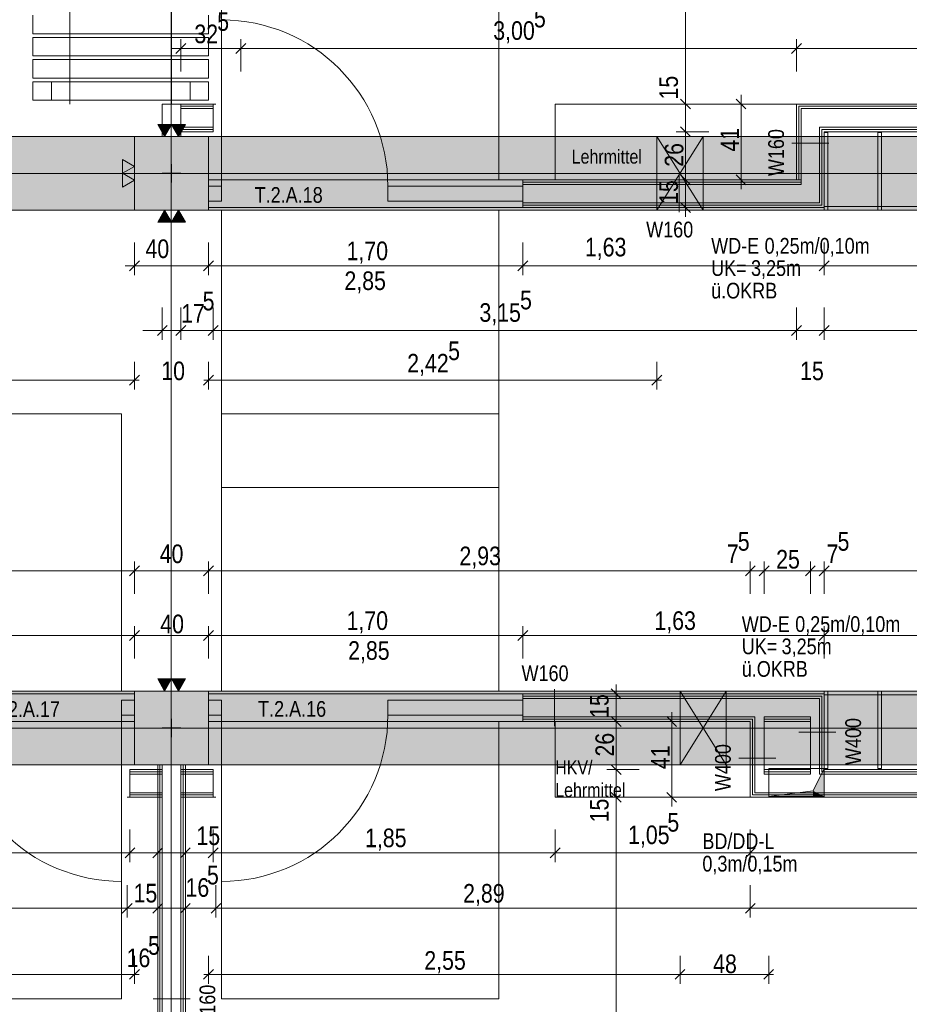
# Model space of a CAD drawing. Extents: x -620 to 300, y 62 to 1112.
# Tile 29 of 95: x -307 to -211, y 520 to 626. Entities that reach past the tile are written whole.
import ezdxf
from ezdxf.lldxf.tags import DXFTag

# ---------------------------------------------------------------- set-up
doc = ezdxf.new("R2010")
doc.units = 0
doc.layers.get('0').update_dxf_attribs({"lineweight": 13})
for name, color, linetype, lineweight, true_color in [('00 -Bauelemente -Dämmung innen', 7, 'Continuous', 9, 0xff7fe6), ('00 -Bauelemente -Gipskarton', 7, 'Continuous', 9, 0xff7fe6), ('30 -33 Aussenwände- 3 Aussenstützen', 7, 'Continuous', 50, 0x0000dd), ('30 -34 Innenwände- 11 Durchbruch', 4, 'Continuous', 9, 0x00ffff), ('30 -34 Innenwände- 2 nichttragend', 7, 'Continuous', 18, 0xff7fe6), ('30 -34 Innenwände- 4 Türen_Fenster', 7, 'Continuous', 15, 0x9955ff), ('30 -35 Decken- 1 Konstruktion-Träger- Stahlbeton', 7, 'grob-A06G9S5M8I', 13, 0x33aa00), ('30 -35 Decken- 11 Durchbruch', 5, 'Continuous', 15, 0x0000ff), ('30 -38 konstruktive Einbauten-Mobile Trennwand', 7, 'Continuous', 9, 0x944cff), ('60- 61 allgemeine Ausstattung- 1 Möbel', 7, 'Continuous', 9, 0x00cccc), ('70 -72 Beschriftung- 1 Beschriftung allgemein', 7, 'Continuous', 9, 0xff6633), ('70 -72 Beschriftung- 2 Beschriftung Bauteile', 7, 'Continuous', 9, 0x9999ff), ('70 -72 Beschriftung- 8 barrierefrei', 7, 'grob-A06G9S5M8I', 9, 0x888888), ('70 -76 Bemaßung- 2 Allgemein', 9, 'Continuous', 5, 0x808080), ('iwb_Schraffur_Unterzug', 7, 'Continuous', 5, 0xffffcc)]:
    doc.layers.add(name, color=color, linetype=linetype, lineweight=lineweight, true_color=true_color)
for name, color, linetype, lineweight in [('70 -71 Achsen- 1 Gebäudeachsen', 7, 'STRICHPUNKT2-A06G9S5N8I', 18), ('70 -75 Raumstempel- 3 Wandstempel', 7, 'Continuous', 50), ('Keine', 7, 'Continuous', 9)]:
    doc.layers.add(name, color=color, linetype=linetype, lineweight=lineweight)
doc.styles.get("Standard").update_dxf_attribs({"font": 'ARIALN.TTF'})
tags = doc.linetypes.add('fein_strichliert-A06G9S5O8I', pattern=[4, 1, -2, 1]).pattern_tags.tags
tags[8:9] = [DXFTag(74, 4), DXFTag(75, 0), DXFTag(340, '0'), DXFTag(46, 0.0), DXFTag(50, 0.0), DXFTag(44, 0.0), DXFTag(45, 0.0)]
tags[6:7] = [DXFTag(74, 4), DXFTag(75, 0), DXFTag(340, '0'), DXFTag(46, 0.0), DXFTag(50, 0.0), DXFTag(44, 0.0), DXFTag(45, 0.0)]
tags[4:5] = [DXFTag(74, 4), DXFTag(75, 0), DXFTag(340, '0'), DXFTag(46, 0.0), DXFTag(50, 0.0), DXFTag(44, 0.0), DXFTag(45, 0.0)]
tags = doc.linetypes.add('grob-A06G9S5M8I', pattern=[14, 3, -8, 3]).pattern_tags.tags
tags[8:9] = [DXFTag(74, 4), DXFTag(75, 0), DXFTag(340, '0'), DXFTag(46, 0.0), DXFTag(50, 0.0), DXFTag(44, 0.0), DXFTag(45, 0.0)]
tags[6:7] = [DXFTag(74, 4), DXFTag(75, 0), DXFTag(340, '0'), DXFTag(46, 0.0), DXFTag(50, 0.0), DXFTag(44, 0.0), DXFTag(45, 0.0)]
tags[4:5] = [DXFTag(74, 4), DXFTag(75, 0), DXFTag(340, '0'), DXFTag(46, 0.0), DXFTag(50, 0.0), DXFTag(44, 0.0), DXFTag(45, 0.0)]
tags = doc.linetypes.add('STRICHPUNKT2-A06G9S5N8I', pattern=[12.7, 6.35, -3.175, 0, -3.175]).pattern_tags.tags
tags[10:11] = [DXFTag(74, 4), DXFTag(75, 0), DXFTag(340, '0'), DXFTag(46, 0.0), DXFTag(50, 0.0), DXFTag(44, 0.0), DXFTag(45, 0.0)]
tags[8:9] = [DXFTag(74, 4), DXFTag(75, 0), DXFTag(340, '0'), DXFTag(46, 0.0), DXFTag(50, 0.0), DXFTag(44, 0.0), DXFTag(45, 0.0)]
tags[6:7] = [DXFTag(74, 4), DXFTag(75, 0), DXFTag(340, '0'), DXFTag(46, 0.0), DXFTag(50, 0.0), DXFTag(44, 0.0), DXFTag(45, 0.0)]
tags[4:5] = [DXFTag(74, 4), DXFTag(75, 0), DXFTag(340, '0'), DXFTag(46, 0.0), DXFTag(50, 0.0), DXFTag(44, 0.0), DXFTag(45, 0.0)]

# ---------------------------------------------------------------- blocks, each defined once
blk = doc.blocks.new('Referenz-A06G9S5P8I')
at = {"layer": '00 -Bauelemente -Dämmung innen', "color": 0, "linetype": 'Continuous', "lineweight": -2, "ltscale": 0.13}
for p, q in [((-289.55, 616.47), (-286.05, 616.47)), ((-222.45, 616.47), (-124.35, 616.47)), ((-222.45, 608.77), (-222.45, 616.47)), ((-289.55, 614.47), (-286.05, 614.47)), ((-220.45, 606.27), (-220.45, 614.47)), ((-220.45, 614.47), (-124.35, 614.47)), ((-252.55, 608.27), (-222.45, 608.27)), ((-222.45, 608.27), (-222.45, 608.77)), ((-252.55, 606.27), (-220.45, 606.27)), ((-220.45, 552.67), (-252.55, 552.67)), ((-220.45, 544.47), (-220.45, 552.67)), ((-227.45, 550.67), (-252.55, 550.67)), ((-227.45, 550.67), (-227.45, 542.47)), ((-226.45, 550.67), (-226.45, 550.17)), ((-221.45, 550.67), (-226.45, 550.67)), ((-221.45, 550.17), (-221.45, 550.67)), ((-226.45, 550.17), (-226.45, 544.97)), ((-221.45, 544.97), (-221.45, 550.17)), ((-291.55, 545.47), (-291.55, 388.47)), ((-289.55, 545.47), (-289.55, 388.47)), ((-291.55, 544.47), (-295.05, 544.47)), ((-286.05, 544.47), (-289.55, 544.47)), ((-226.45, 544.97), (-226.45, 544.47)), ((-221.45, 544.47), (-226.45, 544.47)), ((-221.45, 544.47), (-221.45, 544.97)), ((-126.55, 544.47), (-220.45, 544.47)), ((-291.55, 542.47), (-295.05, 542.47)), ((-286.05, 542.47), (-289.55, 542.47)), ((-126.55, 542.47), (-227.45, 542.47))]:
    blk.add_line(p, q, dxfattribs=at)
at = {"layer": '00 -Bauelemente -Gipskarton', "color": 0, "linetype": 'Continuous', "lineweight": -2, "ltscale": 0.13}
for p, q in [((-289.55, 616.97), (-286.05, 616.97)), ((-289.55, 616.72), (-286.05, 616.72)), ((-222.95, 608.77), (-222.95, 616.97)), ((-222.95, 616.97), (-124.85, 616.97)), ((-222.7, 608.77), (-222.7, 616.72)), ((-222.7, 616.72), (-124.6, 616.72)), ((-289.55, 616.47), (-286.05, 616.47)), ((-222.45, 608.77), (-222.45, 616.47)), ((-222.45, 616.47), (-124.35, 616.47)), ((-289.55, 614.47), (-286.05, 614.47)), ((-289.55, 614.22), (-286.05, 614.22)), ((-289.55, 613.97), (-286.05, 613.97)), ((-220.45, 606.27), (-220.45, 614.47)), ((-220.45, 614.47), (-124.35, 614.47)), ((-220.2, 614.22), (-124.6, 614.22)), ((-220.2, 606.02), (-220.2, 614.22)), ((-219.95, 613.97), (-124.85, 613.97)), ((-219.95, 605.77), (-219.95, 613.97)), ((-252.55, 608.77), (-222.95, 608.77)), ((-252.55, 608.52), (-222.45, 608.52)), ((-252.55, 608.27), (-222.45, 608.27)), ((-222.95, 608.77), (-222.45, 608.77)), ((-222.45, 608.77), (-222.45, 608.52)), ((-222.45, 608.52), (-222.45, 608.27)), ((-252.55, 606.27), (-220.45, 606.27)), ((-252.55, 606.02), (-220.2, 606.02)), ((-252.55, 605.77), (-219.95, 605.77)), ((-219.95, 553.17), (-252.55, 553.17)), ((-220.2, 552.92), (-252.55, 552.92)), ((-220.2, 544.72), (-220.2, 552.92)), ((-219.95, 544.97), (-219.95, 553.17)), ((-220.45, 552.67), (-252.55, 552.67)), ((-220.45, 544.47), (-220.45, 552.67)), ((-227.45, 550.67), (-252.55, 550.67)), ((-227.45, 550.67), (-227.45, 542.47)), ((-221.45, 550.67), (-226.45, 550.67)), ((-221.45, 550.42), (-221.45, 550.67)), ((-227.7, 550.42), (-252.55, 550.42)), ((-227.95, 550.17), (-252.55, 550.17)), ((-227.95, 550.17), (-227.95, 541.97)), ((-227.7, 550.42), (-227.7, 542.22)), ((-221.45, 550.42), (-226.45, 550.42)), ((-221.45, 550.17), (-226.45, 550.17)), ((-221.45, 550.17), (-221.45, 550.42)), ((-292.05, 545.47), (-292.05, 388.47)), ((-291.8, 545.47), (-291.8, 388.47)), ((-291.55, 545.47), (-291.55, 388.47)), ((-289.55, 545.47), (-289.55, 388.47)), ((-289.3, 545.47), (-289.3, 388.47)), ((-289.05, 545.47), (-289.05, 388.47)), ((-291.55, 544.97), (-295.05, 544.97)), ((-291.55, 544.72), (-295.05, 544.72)), ((-291.55, 544.47), (-295.05, 544.47)), ((-286.05, 544.97), (-289.55, 544.97)), ((-286.05, 544.72), (-289.55, 544.72)), ((-286.05, 544.47), (-289.55, 544.47)), ((-221.45, 544.97), (-226.45, 544.97)), ((-226.45, 544.72), (-226.45, 544.97)), ((-221.45, 544.72), (-226.45, 544.72)), ((-226.45, 544.47), (-226.45, 544.72)), ((-221.45, 544.47), (-226.45, 544.47)), ((-126.55, 544.47), (-220.45, 544.47)), ((-126.8, 544.72), (-220.2, 544.72)), ((-127.05, 544.97), (-219.95, 544.97)), ((-291.55, 542.47), (-295.05, 542.47)), ((-291.55, 542.22), (-295.05, 542.22)), ((-286.05, 542.47), (-289.55, 542.47)), ((-286.05, 542.22), (-289.55, 542.22)), ((-126.8, 542.22), (-227.7, 542.22)), ((-126.55, 542.47), (-227.45, 542.47)), ((-291.55, 541.97), (-295.05, 541.97)), ((-286.05, 541.97), (-289.55, 541.97)), ((-127.05, 541.97), (-227.95, 541.97))]:
    blk.add_line(p, q, dxfattribs=at)
at = {"layer": '30 -33 Aussenwände- 3 Aussenstützen', "color": 0, "linetype": 'Continuous', "lineweight": -2, "ltscale": 0.13}
for p, q in [((-286.55, 613.47), (-294.55, 613.47)), ((-294.55, 613.47), (-294.55, 605.47)), ((-286.55, 605.47), (-286.55, 613.47)), ((-294.55, 605.47), (-286.55, 605.47)), ((-286.55, 553.47), (-294.55, 553.47)), ((-294.55, 553.47), (-294.55, 545.47)), ((-286.55, 545.47), (-286.55, 553.47)), ((-294.55, 545.47), (-286.55, 545.47))]:
    blk.add_line(p, q, dxfattribs=at)
at = {"layer": '30 -33 Aussenwände- 3 Aussenstützen', "color": 0, "lineweight": -2}
for p, q in [((-290.55, 608.47), (-290.55, 610.47)), ((-289.55, 609.47), (-291.55, 609.47)), ((-290.55, 550.47), (-290.55, 548.47)), ((-291.55, 549.47), (-289.55, 549.47))]:
    blk.add_line(p, q, dxfattribs=at)
at = {"layer": '30 -34 Innenwände- 11 Durchbruch', "color": 0, "linetype": 'Continuous', "lineweight": -2, "ltscale": 0.13}
for p, q in [((-238.05, 613.47), (-233.05, 613.47)), ((-233.05, 613.47), (-238.05, 605.47)), ((-233.05, 605.47), (-238.05, 613.47)), ((-238.05, 605.47), (-238.05, 613.47)), ((-238.05, 613.47), (-233.05, 605.47)), ((-233.05, 613.47), (-238.05, 605.47)), ((-233.05, 605.47), (-233.05, 613.47)), ((-238.05, 605.47), (-233.05, 605.47)), ((-235.55, 553.47), (-230.55, 553.47)), ((-230.55, 553.47), (-235.55, 545.47)), ((-230.55, 545.47), (-235.55, 553.47)), ((-235.55, 545.47), (-235.55, 553.47)), ((-235.55, 553.47), (-230.55, 545.47)), ((-230.55, 553.47), (-235.55, 545.47)), ((-230.55, 545.47), (-230.55, 553.47)), ((-235.55, 545.47), (-230.55, 545.47))]:
    blk.add_line(p, q, dxfattribs=at)
at = {"layer": '30 -34 Innenwände- 11 Durchbruch', "color": 0, "lineweight": -2}
for points in [[(-238.05, 605.47), (-238.05, 613.47), (-235.55, 609.47)], [(-233.05, 605.47), (-235.55, 609.47), (-233.05, 613.47)], [(-235.55, 545.47), (-235.55, 553.47), (-233.05, 549.47)], [(-230.55, 545.47), (-233.05, 549.47), (-230.55, 553.47)]]:
    blk.add_solid(points, dxfattribs=at)
at = {"layer": '30 -34 Innenwände- 2 nichttragend', "color": 0, "linetype": 'Continuous', "lineweight": -2, "ltscale": 0.13}
for p, q in [((-289.55, 616.97), (-286.05, 616.97)), ((-289.55, 613.97), (-289.55, 616.97)), ((-286.05, 616.97), (-286.05, 616.72)), ((-286.05, 616.97), (-285.75, 616.97)), ((-286.05, 616.72), (-286.05, 616.47)), ((-222.95, 608.77), (-222.95, 616.97)), ((-222.95, 616.97), (-124.85, 616.97)), ((-286.05, 616.47), (-286.05, 614.47)), ((-289.55, 613.97), (-286.05, 613.97)), ((-286.05, 614.47), (-286.05, 614.22)), ((-286.05, 614.22), (-286.05, 613.97)), ((-219.95, 613.97), (-124.85, 613.97)), ((-219.95, 605.77), (-219.95, 613.97)), ((-286.55, 608.52), (-286.55, 608.77)), ((-286.55, 605.77), (-286.55, 608.52)), ((-286.55, 608.27), (-286.55, 608.52)), ((-286.55, 606.27), (-286.55, 608.27)), ((-252.55, 608.77), (-222.95, 608.77)), ((-252.55, 608.52), (-252.55, 608.77)), ((-252.55, 608.27), (-252.55, 608.52)), ((-252.55, 605.77), (-252.55, 608.52)), ((-252.55, 606.27), (-252.55, 608.27)), ((-286.55, 606.02), (-286.55, 606.27)), ((-252.55, 606.02), (-252.55, 606.27)), ((-286.55, 605.77), (-286.55, 606.02)), ((-252.55, 605.77), (-252.55, 606.02)), ((-252.55, 605.77), (-219.95, 605.77)), ((-294.55, 553.17), (-294.55, 552.92)), ((-294.55, 553.17), (-294.55, 550.42)), ((-294.55, 552.92), (-294.55, 552.67)), ((-286.55, 553.17), (-286.55, 552.92)), ((-286.55, 553.17), (-286.55, 550.42)), ((-286.55, 552.92), (-286.55, 552.67)), ((-252.55, 553.17), (-252.55, 550.42)), ((-219.95, 553.17), (-252.55, 553.17)), ((-252.55, 553.17), (-252.55, 552.92)), ((-252.55, 552.92), (-252.55, 552.67)), ((-219.95, 544.97), (-219.95, 553.17)), ((-294.55, 552.67), (-294.55, 550.67)), ((-286.55, 552.67), (-286.55, 550.67)), ((-252.55, 552.67), (-252.55, 550.67)), ((-294.55, 550.67), (-294.55, 550.42)), ((-286.55, 550.67), (-286.55, 550.42)), ((-252.55, 550.67), (-252.55, 550.42)), ((-294.55, 550.42), (-294.55, 550.17)), ((-286.55, 550.42), (-286.55, 550.17)), ((-252.55, 550.42), (-252.55, 550.17)), ((-227.95, 550.17), (-252.55, 550.17)), ((-227.95, 550.17), (-227.95, 541.97)), ((-226.45, 550.17), (-226.45, 544.97)), ((-221.45, 550.17), (-226.45, 550.17)), ((-221.45, 544.97), (-221.45, 550.17)), ((-292.05, 545.47), (-292.05, 388.47)), ((-289.05, 545.47), (-289.05, 388.47)), ((-295.05, 544.72), (-295.05, 544.97)), ((-291.55, 544.97), (-295.05, 544.97)), ((-295.05, 544.47), (-295.05, 544.72)), ((-295.05, 542.47), (-295.05, 544.47)), ((-291.55, 544.97), (-291.55, 541.97)), ((-289.55, 544.97), (-289.55, 541.97)), ((-286.05, 544.97), (-289.55, 544.97)), ((-286.05, 544.72), (-286.05, 544.97)), ((-286.05, 544.72), (-286.05, 544.47)), ((-286.05, 544.47), (-286.05, 542.47)), ((-221.45, 544.97), (-226.45, 544.97)), ((-127.05, 544.97), (-219.95, 544.97)), ((-295.05, 542.22), (-295.05, 542.47)), ((-295.05, 541.97), (-295.05, 542.22)), ((-286.05, 542.47), (-286.05, 542.22)), ((-286.05, 541.97), (-286.05, 542.22)), ((-295.05, 541.97), (-295.35, 541.97)), ((-291.55, 541.97), (-295.05, 541.97)), ((-286.05, 541.97), (-289.55, 541.97)), ((-285.75, 541.97), (-286.05, 541.97)), ((-127.05, 541.97), (-227.95, 541.97))]:
    blk.add_line(p, q, dxfattribs=at)
at = {"layer": '30 -34 Innenwände- 4 Türen_Fenster', "color": 0, "linetype": 'grob-A06G9S5M8I', "lineweight": -2, "ltscale": 0.13}
for p, q in [((-285.15, 608.07), (-285.15, 626.07)), ((-286.55, 608.77), (-252.55, 608.77)), ((-286.55, 605.77), (-252.55, 605.77)), ((-294.55, 553.17), (-328.55, 553.17)), ((-252.55, 553.17), (-286.55, 553.17)), ((-295.95, 550.87), (-295.95, 532.87)), ((-285.15, 550.87), (-285.15, 532.87)), ((-294.55, 550.17), (-328.55, 550.17)), ((-252.55, 550.17), (-286.55, 550.17))]:
    blk.add_line(p, q, dxfattribs=at)
at = {"layer": '30 -34 Innenwände- 4 Türen_Fenster', "color": 0, "linetype": 'Continuous', "lineweight": -2, "ltscale": 0.13}
for p, q in [((-286.55, 608.07), (-285.15, 608.07)), ((-286.55, 606.47), (-286.55, 608.07)), ((-285.15, 608.07), (-285.15, 606.47)), ((-267.15, 606.47), (-267.15, 608.07)), ((-267.15, 608.07), (-252.55, 608.07)), ((-252.55, 608.07), (-252.55, 606.47)), ((-285.15, 606.47), (-286.55, 606.47)), ((-252.55, 606.47), (-267.15, 606.47)), ((-295.95, 552.47), (-294.55, 552.47)), ((-295.95, 550.87), (-295.95, 552.47)), ((-294.55, 552.47), (-294.55, 550.87)), ((-286.55, 552.47), (-285.15, 552.47)), ((-286.55, 550.87), (-286.55, 552.47)), ((-285.15, 552.47), (-285.15, 550.87)), ((-267.15, 550.87), (-267.15, 552.47)), ((-267.15, 552.47), (-252.55, 552.47)), ((-252.55, 552.47), (-252.55, 550.87)), ((-294.55, 550.87), (-295.95, 550.87)), ((-285.15, 550.87), (-286.55, 550.87)), ((-252.55, 550.87), (-267.15, 550.87))]:
    blk.add_line(p, q, dxfattribs=at)
at = {"layer": '30 -34 Innenwände- 4 Türen_Fenster', "color": 0, "linetype": 'grob-A06G9S5M8I', "lineweight": -2, "ltscale": 0.13}
for centre, major_axis in [((-285.15, 608.07), (18, 0)), ((-295.95, 550.87), (-18, 0)), ((-285.15, 550.87), (0, -18))]:
    blk.add_ellipse(centre, major_axis=major_axis, ratio=1, start_param=0, end_param=1.570796, dxfattribs=at)
at = {"layer": '30 -35 Decken- 1 Konstruktion-Träger- Stahlbeton', "color": 0, "lineweight": -2}
for p, q in [((-451.55, 613.47), (35.45, 613.47)), ((-451.55, 605.47), (35.45, 605.47)), ((35.45, 553.47), (-451.55, 553.47)), ((35.45, 545.47), (-451.55, 545.47))]:
    blk.add_line(p, q, dxfattribs=at)
at = {"layer": '30 -35 Decken- 11 Durchbruch', "color": 0, "linetype": 'Continuous', "lineweight": -2, "ltscale": 0.13}
for p, q in [((-225.95, 542.07), (-225.95, 545.07)), ((-225.95, 545.07), (-219.95, 545.07)), ((-219.95, 545.07), (-221.15, 542.67)), ((-219.95, 545.07), (-221.15, 542.67)), ((-219.95, 542.07), (-219.95, 545.07)), ((-221.15, 542.67), (-225.95, 542.07)), ((-221.15, 542.67), (-225.95, 542.07)), ((-225.95, 542.07), (-219.95, 542.07))]:
    blk.add_line(p, q, dxfattribs=at)
at = {"layer": '30 -35 Decken- 11 Durchbruch', "color": 0, "lineweight": -2}
for points in [[(-219.95, 542.07), (-221.15, 542.67), (-219.95, 545.07)], [(-221.15, 542.07), (-225.95, 542.07), (-221.15, 542.67)], [(-221.15, 542.07), (-221.15, 542.67), (-219.95, 542.07)]]:
    blk.add_solid(points, dxfattribs=at)
at = {"layer": '30 -38 konstruktive Einbauten-Mobile Trennwand', "color": 0, "linetype": 'grob-A06G9S5M8I', "lineweight": -2, "ltscale": 0.13}
for p, q in [((-290.55, 616.97), (-290.55, 768.87)), ((-301.54, 616.97), (-301.54, 637.97))]:
    blk.add_line(p, q, dxfattribs=at)
at = {"layer": '30 -38 konstruktive Einbauten-Mobile Trennwand', "color": 0, "linetype": 'Continuous', "lineweight": -2, "ltscale": 0.13}
for p, q in [((-305.54, 624.57), (-305.54, 626.57)), ((-286.55, 626.57), (-286.55, 624.57)), ((-286.55, 624.57), (-305.54, 624.57)), ((-305.54, 622.17), (-305.54, 624.17)), ((-305.54, 624.17), (-286.55, 624.17)), ((-286.55, 624.17), (-286.55, 622.17)), ((-286.55, 622.17), (-305.54, 622.17)), ((-305.54, 619.77), (-305.54, 621.77)), ((-305.54, 621.77), (-286.55, 621.77)), ((-286.55, 621.77), (-286.55, 619.77)), ((-286.55, 619.77), (-305.54, 619.77)), ((-305.54, 617.37), (-305.54, 619.37)), ((-305.54, 619.37), (-286.55, 619.37)), ((-303.54, 617.37), (-303.54, 619.37)), ((-303.54, 619.37), (-288.54, 619.37)), ((-288.54, 619.37), (-288.54, 617.37)), ((-286.55, 619.37), (-286.55, 617.37)), ((-286.55, 617.37), (-305.54, 617.37)), ((-288.54, 617.37), (-303.54, 617.37)), ((-291.55, 616.97), (-289.55, 616.97)), ((-291.55, 613.47), (-291.55, 616.97)), ((-289.55, 616.97), (-289.55, 613.47)), ((-289.55, 613.47), (-291.55, 613.47))]:
    blk.add_line(p, q, dxfattribs=at)
at = {"layer": '60- 61 allgemeine Ausstattung- 1 Möbel', "color": 0, "lineweight": -2}
for p, q in [((-249.05, 616.97), (-222.95, 616.97)), ((-249.05, 608.77), (-249.05, 616.97)), ((-222.95, 616.97), (-222.95, 608.77)), ((-222.95, 608.77), (-249.05, 608.77)), ((-249.05, 550.17), (-227.95, 550.17)), ((-249.05, 541.97), (-249.05, 550.17)), ((-227.95, 550.17), (-227.95, 541.97)), ((-227.95, 541.97), (-249.05, 541.97))]:
    blk.add_line(p, q, dxfattribs=at)
at = {"layer": '60- 61 allgemeine Ausstattung- 1 Möbel', "color": 0, "linetype": 'fein_strichliert-A06G9S5O8I', "lineweight": -2, "ltscale": 0.13}
for p, q in [((-219.95, 613.87), (-219.55, 613.87)), ((-219.95, 605.47), (-219.95, 613.87)), ((-219.55, 613.87), (-219.55, 605.47)), ((-214.15, 613.87), (-213.75, 613.87)), ((-214.15, 605.47), (-214.15, 613.87)), ((-213.75, 613.87), (-213.75, 605.47)), ((-219.95, 605.87), (-129.95, 605.87)), ((-219.95, 605.47), (-219.95, 605.87)), ((-219.55, 605.47), (-219.95, 605.47)), ((-129.95, 605.47), (-219.95, 605.47)), ((-213.75, 605.47), (-214.15, 605.47)), ((-219.95, 545.07), (-219.95, 553.47)), ((-219.95, 553.47), (-219.55, 553.47)), ((-219.95, 553.07), (-219.95, 553.47)), ((-219.95, 553.47), (-129.95, 553.47)), ((-129.95, 553.07), (-219.95, 553.07)), ((-219.55, 553.47), (-219.55, 545.07)), ((-214.15, 545.07), (-214.15, 553.47)), ((-214.15, 553.47), (-213.75, 553.47)), ((-213.75, 553.47), (-213.75, 545.07)), ((-219.55, 545.07), (-219.95, 545.07)), ((-213.75, 545.07), (-214.15, 545.07))]:
    blk.add_line(p, q, dxfattribs=at)
at = {"layer": '70 -71 Achsen- 1 Gebäudeachsen', "color": 0, "linetype": 'STRICHPUNKT2-A06G9S5N8I', "lineweight": -2, "ltscale": 0.13}
for p, q in [((-290.58, 1084.39), (-290.58, 84.95)), ((-538.63, 609.45), (76.53, 609.45)), ((-538.63, 549.45), (76.53, 549.45))]:
    blk.add_line(p, q, dxfattribs=at)
at = {"layer": '70 -72 Beschriftung- 2 Beschriftung Bauteile', "color": 0, "lineweight": -2}
for p, q in [((-291.3, 613.47), (-292.05, 614.77)), ((-292.05, 614.77), (-290.55, 614.77)), ((-290.55, 614.77), (-291.3, 613.47)), ((-289.8, 613.47), (-290.55, 614.77)), ((-290.55, 614.77), (-289.05, 614.77)), ((-289.05, 614.77), (-289.8, 613.47)), ((-295.85, 610.97), (-294.55, 610.22)), ((-295.85, 609.47), (-295.85, 610.97)), ((-294.55, 610.22), (-295.85, 609.47)), ((-295.85, 609.47), (-294.55, 608.72)), ((-295.85, 607.97), (-295.85, 609.47)), ((-294.55, 608.72), (-295.85, 607.97)), ((-292.05, 604.18), (-291.3, 605.47)), ((-291.3, 605.47), (-290.55, 604.18)), ((-290.55, 604.18), (-289.8, 605.47)), ((-289.8, 605.47), (-289.05, 604.18)), ((-290.55, 604.18), (-292.05, 604.18)), ((-289.05, 604.18), (-290.55, 604.18)), ((-291.3, 553.47), (-292.05, 554.77)), ((-292.05, 554.77), (-290.55, 554.77)), ((-290.55, 554.77), (-291.3, 553.47)), ((-289.8, 553.47), (-290.55, 554.77)), ((-290.55, 554.77), (-289.05, 554.77)), ((-289.05, 554.77), (-289.8, 553.47))]:
    blk.add_line(p, q, dxfattribs=at)
for points in [[(-291.3, 613.47), (-292.05, 614.77), (-291.3, 614.77)], [(-291.3, 613.47), (-291.3, 614.77), (-290.55, 614.77)], [(-289.8, 613.47), (-290.55, 614.77), (-289.8, 614.77)], [(-289.8, 613.47), (-289.8, 614.77), (-289.05, 614.77)], [(-295.85, 609.47), (-295.85, 610.97), (-294.55, 610.22)], [(-295.85, 607.97), (-295.85, 609.47), (-294.55, 608.72)], [(-291.3, 604.18), (-292.05, 604.18), (-291.3, 605.47)], [(-291.3, 604.18), (-291.3, 605.47), (-290.55, 604.18)], [(-289.8, 604.18), (-290.55, 604.18), (-289.8, 605.47)], [(-289.8, 604.18), (-289.8, 605.47), (-289.05, 604.18)], [(-291.3, 553.47), (-292.05, 554.77), (-291.3, 554.77)], [(-291.3, 553.47), (-291.3, 554.77), (-290.55, 554.77)], [(-289.8, 553.47), (-290.55, 554.77), (-289.8, 554.77)], [(-289.8, 553.47), (-289.8, 554.77), (-289.05, 554.77)]]:
    blk.add_solid(points, dxfattribs=at)
at = {"layer": '70 -72 Beschriftung- 8 barrierefrei', "color": 0, "linetype": 'grob-A06G9S5M8I', "lineweight": -2, "ltscale": 0.13}
for p, q in [((-285.15, 608.77), (-285.15, 638.77)), ((-255.15, 638.77), (-255.15, 608.77)), ((-255.15, 608.77), (-285.15, 608.77)), ((-285.15, 575.47), (-285.15, 605.47)), ((-285.15, 605.47), (-255.15, 605.47)), ((-255.15, 605.47), (-255.15, 575.47)), ((-325.95, 583.47), (-295.95, 583.47)), ((-295.95, 583.47), (-295.95, 553.47)), ((-285.15, 553.47), (-285.15, 583.47)), ((-285.15, 583.47), (-255.15, 583.47)), ((-255.15, 583.47), (-255.15, 553.47)), ((-255.15, 575.47), (-285.15, 575.47)), ((-295.95, 553.47), (-325.95, 553.47)), ((-255.15, 553.47), (-285.15, 553.47)), ((-325.95, 550.17), (-295.95, 550.17)), ((-295.95, 550.17), (-295.95, 520.17)), ((-285.15, 520.17), (-285.15, 550.17)), ((-285.15, 550.17), (-255.15, 550.17)), ((-255.15, 550.17), (-255.15, 520.17)), ((-295.95, 520.17), (-325.95, 520.17)), ((-255.15, 520.17), (-285.15, 520.17))]:
    blk.add_line(p, q, dxfattribs=at)
at = {"layer": '70 -75 Raumstempel- 3 Wandstempel', "color": 0, "linetype": 'Continuous', "lineweight": -2, "ltscale": 0.13}
for p, q in [((-223.45, 612.73), (-219.45, 612.73)), ((-235.65, 605.27), (-235.65, 609.27)), ((-249.13, 553.67), (-249.13, 549.67)), ((-218.7, 549.02), (-222.7, 549.02)), ((-229.2, 546.2), (-225.2, 546.2)), ((-288.55, 520.17), (-292.55, 520.17))]:
    blk.add_line(p, q, dxfattribs=at)
at = {"layer": '70 -76 Bemaßung- 2 Allgemein', "color": 0, "linetype": 'Continuous', "lineweight": -2, "ltscale": 0.13}
for p, q in [((-234.95, 618.03), (-234.95, 769.41)), ((-290.08, 622.44), (-289.02, 623.5)), ((-289.55, 620.47), (-289.55, 623.97)), ((-283.58, 622.44), (-282.52, 623.5)), ((-282.52, 623.5), (-283.58, 622.44)), ((-283.05, 620.47), (-283.05, 623.97)), ((-283.05, 620.47), (-283.05, 623.97)), ((-223.48, 622.44), (-222.42, 623.5)), ((-222.42, 623.5), (-223.48, 622.44)), ((-222.95, 620.47), (-222.95, 623.97)), ((-222.95, 620.47), (-222.95, 623.97)), ((-290.55, 622.97), (-288.49, 622.97)), ((-288.49, 622.97), (-284.11, 622.97)), ((-282.05, 622.97), (-284.11, 622.97)), ((-284.05, 622.97), (-281.99, 622.97)), ((-281.99, 622.97), (-224.01, 622.97)), ((-221.95, 622.97), (-224.01, 622.97)), ((-223.95, 622.97), (-221.89, 622.97)), ((-221.89, 622.97), (-125.91, 622.97)), ((-234.95, 618.03), (-234.95, 619.09)), ((-234.95, 615.97), (-234.95, 618.03)), ((-234.95, 615.97), (-234.95, 618.03)), ((-228.95, 617.97), (-228.95, 615.91)), ((-232.45, 616.97), (-235.95, 616.97)), ((-232.45, 616.97), (-235.95, 616.97)), ((-234.42, 616.44), (-235.48, 617.5)), ((-234.42, 616.44), (-235.48, 617.5)), ((-234.95, 613.97), (-234.95, 616.97)), ((-226.45, 616.97), (-229.95, 616.97)), ((-229.48, 617.5), (-228.42, 616.44)), ((-228.95, 609.83), (-228.95, 615.91)), ((-234.95, 614.97), (-234.95, 612.91)), ((-234.95, 614.97), (-234.95, 612.91)), ((-232.45, 613.97), (-235.95, 613.97)), ((-232.45, 613.97), (-235.95, 613.97)), ((-235.48, 614.5), (-234.42, 613.44)), ((-235.48, 614.5), (-234.42, 613.44)), ((-234.95, 612.91), (-234.95, 611.85)), ((-234.95, 609.83), (-234.95, 612.91)), ((-234.42, 608.24), (-235.48, 609.3)), ((-235.48, 609.3), (-234.42, 608.24)), ((-234.95, 607.77), (-234.95, 609.83)), ((-234.95, 609.77), (-234.95, 607.71)), ((-228.42, 608.24), (-229.48, 609.3)), ((-228.95, 607.77), (-228.95, 609.83)), ((-232.45, 608.77), (-235.95, 608.77)), ((-232.45, 608.77), (-235.95, 608.77)), ((-226.45, 608.77), (-229.95, 608.77)), ((-234.95, 606.83), (-234.95, 607.71)), ((-234.42, 605.24), (-235.48, 606.3)), ((-234.95, 604.77), (-234.95, 606.83)), ((-232.45, 605.77), (-235.95, 605.77)), ((-294.55, 601.97), (-294.55, 598.47)), ((-286.55, 601.97), (-286.55, 598.47)), ((-286.55, 601.97), (-286.55, 598.47)), ((-252.55, 601.97), (-252.55, 598.47)), ((-252.55, 601.97), (-252.55, 598.47)), ((-219.95, 601.97), (-219.95, 598.47)), ((-219.95, 601.97), (-219.95, 598.47)), ((-295.08, 598.94), (-294.02, 600)), ((-286.02, 600), (-287.08, 598.94)), ((-287.08, 598.94), (-286.02, 600)), ((-252.02, 600), (-253.08, 598.94)), ((-253.08, 598.94), (-252.02, 600)), ((-219.42, 600), (-220.48, 598.94)), ((-220.48, 598.94), (-219.42, 600)), ((-295.55, 599.47), (-293.49, 599.47)), ((-287.61, 599.47), (-293.49, 599.47)), ((-285.55, 599.47), (-287.61, 599.47)), ((-287.55, 599.47), (-285.49, 599.47)), ((-253.61, 599.47), (-285.49, 599.47)), ((-251.55, 599.47), (-253.61, 599.47)), ((-253.55, 599.47), (-251.49, 599.47)), ((-221.01, 599.47), (-251.49, 599.47)), ((-218.95, 599.47), (-221.01, 599.47)), ((-220.95, 599.47), (-218.89, 599.47)), ((-130.61, 599.47), (-218.89, 599.47)), ((-291.55, 594.97), (-291.55, 591.47)), ((-289.55, 594.97), (-289.55, 591.47)), ((-289.55, 594.97), (-289.55, 591.47)), ((-286.05, 594.97), (-286.05, 591.47)), ((-286.05, 594.97), (-286.05, 591.47)), ((-222.95, 594.97), (-222.95, 591.47)), ((-222.95, 594.97), (-222.95, 591.47)), ((-219.95, 594.97), (-219.95, 591.47)), ((-219.95, 594.97), (-219.95, 591.47)), ((-292.61, 592.47), (-293.67, 592.47)), ((-290.55, 592.47), (-292.61, 592.47)), ((-291.02, 593), (-292.08, 591.94)), ((-289.55, 592.47), (-291.55, 592.47)), ((-290.55, 592.47), (-288.49, 592.47)), ((-290.55, 592.47), (-288.49, 592.47)), ((-290.08, 591.94), (-289.02, 593)), ((-290.08, 591.94), (-289.02, 593)), ((-288.49, 592.47), (-287.43, 592.47)), ((-287.11, 592.47), (-288.49, 592.47)), ((-285.05, 592.47), (-287.11, 592.47)), ((-287.05, 592.47), (-284.99, 592.47)), ((-285.52, 593), (-286.58, 591.94)), ((-286.58, 591.94), (-285.52, 593)), ((-224.01, 592.47), (-284.99, 592.47)), ((-224.01, 592.47), (-225.07, 592.47)), ((-221.95, 592.47), (-224.01, 592.47)), ((-221.95, 592.47), (-224.01, 592.47)), ((-222.42, 593), (-223.48, 591.94)), ((-222.42, 593), (-223.48, 591.94)), ((-219.95, 592.47), (-222.95, 592.47)), ((-220.95, 592.47), (-218.89, 592.47)), ((-220.95, 592.47), (-218.89, 592.47)), ((-220.48, 591.94), (-219.42, 593)), ((-220.48, 591.94), (-219.42, 593)), ((-218.89, 592.47), (-217.83, 592.47)), ((-125.91, 592.47), (-218.89, 592.47)), ((-294.55, 589.09), (-294.55, 586.09)), ((-286.55, 589.09), (-286.55, 586.09)), ((-238.05, 589.09), (-238.05, 586.09)), ((-295.61, 587.09), (-344.49, 587.09)), ((-294.05, 587.09), (-295.61, 587.09)), ((-294.02, 587.62), (-295.08, 586.56)), ((-287.08, 586.56), (-286.02, 587.62)), ((-287.05, 587.09), (-285.49, 587.09)), ((-239.11, 587.09), (-285.49, 587.09)), ((-237.55, 587.09), (-239.11, 587.09)), ((-237.52, 587.62), (-238.58, 586.56)), ((-294.02, 567), (-295.08, 565.94)), ((-295.08, 565.94), (-294.02, 567)), ((-294.55, 563.97), (-294.55, 567.47)), ((-294.55, 563.97), (-294.55, 567.47)), ((-286.02, 567), (-287.08, 565.94)), ((-287.08, 565.94), (-286.02, 567)), ((-286.55, 563.97), (-286.55, 567.47)), ((-286.55, 563.97), (-286.55, 567.47)), ((-227.42, 567), (-228.48, 565.94)), ((-227.42, 567), (-228.48, 565.94)), ((-227.95, 563.97), (-227.95, 567.47)), ((-227.95, 563.97), (-227.95, 567.47)), ((-226.98, 565.94), (-225.92, 567)), ((-226.98, 565.94), (-225.92, 567)), ((-226.45, 563.97), (-226.45, 567.47)), ((-226.45, 563.97), (-226.45, 567.47)), ((-220.92, 567), (-221.98, 565.94)), ((-220.92, 567), (-221.98, 565.94)), ((-221.45, 563.97), (-221.45, 567.47)), ((-221.45, 563.97), (-221.45, 567.47)), ((-220.48, 565.94), (-219.42, 567)), ((-220.48, 565.94), (-219.42, 567)), ((-219.95, 563.97), (-219.95, 567.47)), ((-219.95, 563.97), (-219.95, 567.47)), ((-295.61, 566.47), (-357.09, 566.47)), ((-293.55, 566.47), (-295.61, 566.47)), ((-295.55, 566.47), (-293.49, 566.47)), ((-287.61, 566.47), (-293.49, 566.47)), ((-285.55, 566.47), (-287.61, 566.47)), ((-287.55, 566.47), (-285.49, 566.47)), ((-229.01, 566.47), (-285.49, 566.47)), ((-229.01, 566.47), (-230.07, 566.47)), ((-226.95, 566.47), (-229.01, 566.47)), ((-226.95, 566.47), (-229.01, 566.47)), ((-226.45, 566.47), (-227.95, 566.47)), ((-227.45, 566.47), (-225.39, 566.47)), ((-227.45, 566.47), (-225.39, 566.47)), ((-225.39, 566.47), (-224.33, 566.47)), ((-222.51, 566.47), (-225.39, 566.47)), ((-222.51, 566.47), (-223.57, 566.47)), ((-220.45, 566.47), (-222.51, 566.47)), ((-220.45, 566.47), (-222.51, 566.47)), ((-219.95, 566.47), (-221.45, 566.47)), ((-220.95, 566.47), (-218.89, 566.47)), ((-220.95, 566.47), (-218.89, 566.47)), ((-218.89, 566.47), (-217.83, 566.47)), ((-128.11, 566.47), (-218.89, 566.47)), ((-294.55, 556.97), (-294.55, 560.47)), ((-294.55, 556.97), (-294.55, 560.47)), ((-286.55, 556.97), (-286.55, 560.47)), ((-286.55, 556.97), (-286.55, 560.47)), ((-252.55, 556.97), (-252.55, 560.47)), ((-252.55, 556.97), (-252.55, 560.47)), ((-219.95, 556.97), (-219.95, 560.47)), ((-219.95, 556.97), (-219.95, 560.47)), ((-295.61, 559.47), (-327.49, 559.47)), ((-293.55, 559.47), (-295.61, 559.47)), ((-295.55, 559.47), (-293.49, 559.47)), ((-294.02, 560), (-295.08, 558.94)), ((-295.08, 558.94), (-294.02, 560)), ((-287.61, 559.47), (-293.49, 559.47)), ((-285.55, 559.47), (-287.61, 559.47)), ((-287.55, 559.47), (-285.49, 559.47)), ((-286.02, 560), (-287.08, 558.94)), ((-287.08, 558.94), (-286.02, 560)), ((-253.61, 559.47), (-285.49, 559.47)), ((-251.55, 559.47), (-253.61, 559.47)), ((-253.55, 559.47), (-251.49, 559.47)), ((-252.02, 560), (-253.08, 558.94)), ((-253.08, 558.94), (-252.02, 560)), ((-221.01, 559.47), (-251.49, 559.47)), ((-218.95, 559.47), (-221.01, 559.47)), ((-220.95, 559.47), (-218.89, 559.47)), ((-219.42, 560), (-220.48, 558.94)), ((-220.48, 558.94), (-219.42, 560)), ((-130.61, 559.47), (-218.89, 559.47)), ((-242.45, 554.17), (-242.45, 552.11)), ((-239.95, 553.17), (-243.45, 553.17)), ((-242.98, 553.7), (-241.92, 552.64)), ((-242.45, 551.23), (-242.45, 552.11)), ((-241.92, 549.64), (-242.98, 550.7)), ((-242.98, 550.7), (-241.92, 549.64)), ((-242.45, 549.17), (-242.45, 551.23)), ((-242.45, 551.17), (-242.45, 549.11)), ((-236.98, 550.7), (-235.92, 549.64)), ((-236.45, 551.17), (-236.45, 549.11)), ((-239.95, 550.17), (-243.45, 550.17)), ((-239.95, 550.17), (-243.45, 550.17)), ((-233.95, 550.17), (-237.45, 550.17)), ((-242.45, 546.03), (-242.45, 549.11)), ((-236.45, 549.11), (-236.45, 543.03)), ((-242.45, 546.03), (-242.45, 547.09)), ((-241.92, 544.44), (-242.98, 545.5)), ((-241.92, 544.44), (-242.98, 545.5)), ((-242.45, 543.97), (-242.45, 546.03)), ((-242.45, 543.97), (-242.45, 546.03)), ((-239.95, 544.97), (-243.45, 544.97)), ((-239.95, 544.97), (-243.45, 544.97)), ((-242.45, 541.97), (-242.45, 544.97)), ((-242.98, 542.5), (-241.92, 541.44)), ((-242.98, 542.5), (-241.92, 541.44)), ((-242.45, 542.97), (-242.45, 540.91)), ((-242.45, 542.97), (-242.45, 540.91)), ((-235.92, 541.44), (-236.98, 542.5)), ((-236.45, 540.97), (-236.45, 543.03)), ((-239.95, 541.97), (-243.45, 541.97)), ((-239.95, 541.97), (-243.45, 541.97)), ((-233.95, 541.97), (-237.45, 541.97)), ((-242.45, 540.91), (-242.45, 539.85)), ((-242.45, 389.53), (-242.45, 540.91)), ((-295.05, 538.47), (-295.05, 534.97)), ((-295.05, 538.47), (-295.05, 534.97)), ((-292.05, 538.47), (-292.05, 534.97)), ((-289.05, 538.47), (-289.05, 534.97)), ((-286.05, 538.47), (-286.05, 534.97)), ((-286.05, 538.47), (-286.05, 534.97)), ((-249.05, 538.47), (-249.05, 534.97)), ((-249.05, 538.47), (-249.05, 534.97)), ((-227.95, 538.47), (-227.95, 534.97)), ((-227.95, 538.47), (-227.95, 534.97)), ((-296.11, 535.97), (-330.99, 535.97)), ((-296.11, 535.97), (-297.17, 535.97)), ((-294.05, 535.97), (-296.11, 535.97)), ((-294.05, 535.97), (-296.11, 535.97)), ((-294.52, 536.5), (-295.58, 535.44)), ((-294.52, 536.5), (-295.58, 535.44)), ((-292.05, 535.97), (-295.05, 535.97)), ((-293.05, 535.97), (-290.99, 535.97)), ((-292.58, 535.44), (-291.52, 536.5)), ((-290.99, 535.97), (-289.93, 535.97)), ((-290.05, 535.97), (-287.99, 535.97)), ((-289.58, 535.44), (-288.52, 536.5)), ((-287.11, 535.97), (-287.99, 535.97)), ((-285.05, 535.97), (-287.11, 535.97)), ((-287.05, 535.97), (-284.99, 535.97)), ((-285.52, 536.5), (-286.58, 535.44)), ((-286.58, 535.44), (-285.52, 536.5)), ((-250.11, 535.97), (-284.99, 535.97)), ((-248.05, 535.97), (-250.11, 535.97)), ((-250.05, 535.97), (-247.99, 535.97)), ((-248.52, 536.5), (-249.58, 535.44)), ((-249.58, 535.44), (-248.52, 536.5)), ((-229.01, 535.97), (-247.99, 535.97)), ((-226.95, 535.97), (-229.01, 535.97)), ((-228.95, 535.97), (-226.89, 535.97)), ((-227.42, 536.5), (-228.48, 535.44)), ((-228.48, 535.44), (-227.42, 536.5)), ((-128.11, 535.97), (-226.89, 535.97)), ((-295.35, 532.47), (-295.35, 528.97)), ((-295.35, 532.47), (-295.35, 528.97)), ((-292.05, 532.47), (-292.05, 528.97)), ((-289.05, 532.47), (-289.05, 528.97)), ((-285.75, 532.47), (-285.75, 528.97)), ((-285.75, 532.47), (-285.75, 528.97)), ((-227.95, 532.47), (-227.95, 528.97)), ((-227.95, 532.47), (-227.95, 528.97)), ((-294.82, 530.5), (-295.88, 529.44)), ((-294.82, 530.5), (-295.88, 529.44)), ((-292.58, 529.44), (-291.52, 530.5)), ((-289.58, 529.44), (-288.52, 530.5)), ((-285.22, 530.5), (-286.28, 529.44)), ((-286.28, 529.44), (-285.22, 530.5)), ((-227.42, 530.5), (-228.48, 529.44)), ((-228.48, 529.44), (-227.42, 530.5)), ((-296.41, 529.97), (-357.09, 529.97)), ((-296.41, 529.97), (-297.47, 529.97)), ((-294.35, 529.97), (-296.41, 529.97)), ((-294.35, 529.97), (-296.41, 529.97)), ((-292.05, 529.97), (-295.35, 529.97)), ((-293.05, 529.97), (-290.99, 529.97)), ((-290.99, 529.97), (-289.93, 529.97)), ((-290.05, 529.97), (-287.99, 529.97)), ((-286.81, 529.97), (-287.99, 529.97)), ((-284.75, 529.97), (-286.81, 529.97)), ((-286.75, 529.97), (-284.69, 529.97)), ((-229.01, 529.97), (-284.69, 529.97)), ((-226.95, 529.97), (-229.01, 529.97)), ((-228.95, 529.97), (-226.89, 529.97)), ((-128.11, 529.97), (-226.89, 529.97)), ((-294.55, 524.81), (-294.55, 521.81)), ((-286.55, 524.81), (-286.55, 521.81)), ((-235.55, 524.81), (-235.55, 521.81)), ((-235.55, 524.81), (-235.55, 521.81)), ((-225.95, 524.81), (-225.95, 521.81)), ((-294.02, 523.35), (-295.08, 522.28)), ((-287.08, 522.28), (-286.02, 523.35)), ((-235.02, 523.35), (-236.08, 522.28)), ((-236.08, 522.28), (-235.02, 523.35)), ((-225.42, 523.35), (-226.48, 522.28)), ((-295.61, 522.81), (-344.49, 522.81)), ((-294.05, 522.81), (-295.61, 522.81)), ((-287.05, 522.81), (-285.49, 522.81)), ((-236.61, 522.81), (-285.49, 522.81)), ((-235.05, 522.81), (-236.61, 522.81)), ((-236.05, 522.81), (-234.49, 522.81)), ((-227.01, 522.81), (-234.49, 522.81)), ((-225.45, 522.81), (-227.01, 522.81))]:
    blk.add_line(p, q, dxfattribs=at)
at = {"layer": '30 -34 Innenwände- 11 Durchbruch', "color": 0, "linetype": 'Continuous', "lineweight": -2, "ltscale": 0.13, "char_height": 1.7, "attachment_point": 1}
for s, insert in [('{\\fArial Narrow;WD-E}', (-232.18, 602.48)), ('{\\fArial Narrow;0,25m/0,10m}', (-226.4, 602.48)), ('{\\fArial Narrow;UK=}', (-232.18, 600.07)), ('{\\fArial Narrow;3,25m}', (-227.87, 600.07)), ('{\\fArial Narrow;ü.OKRB}', (-232.18, 597.63)), ('{\\fArial Narrow;WD-E}', (-228.87, 561.56)), ('{\\fArial Narrow;0,25m/0,10m}', (-223.09, 561.56)), ('{\\fArial Narrow;UK=}', (-228.87, 559.15)), ('{\\fArial Narrow;3,25m}', (-224.56, 559.15)), ('{\\fArial Narrow;ü.OKRB}', (-228.87, 556.71))]:
    blk.add_mtext(s, dxfattribs=dict(at, insert=insert))
at = {"layer": '30 -35 Decken- 11 Durchbruch', "color": 0, "linetype": 'Continuous', "lineweight": -2, "ltscale": 0.13, "char_height": 1.7, "attachment_point": 1}
for s, insert in [('{\\fArial Narrow;BD/DD-L}', (-233.13, 538.08)), ('{\\fArial Narrow;0,3m/0,15m}', (-233.13, 535.64))]:
    blk.add_mtext(s, dxfattribs=dict(at, insert=insert))
at = {"layer": '70 -72 Beschriftung- 1 Beschriftung allgemein', "color": 0, "linetype": 'Continuous', "lineweight": -2, "ltscale": 0.13, "char_height": 1.5103, "attachment_point": 1}
for s, insert in [('{\\fArial Narrow;Lehrmittel}', (-247.27, 612.03)), ('{\\fArial Narrow;HKV/}', (-249.05, 545.96)), ('{\\fArial Narrow;Lehrmittel}', (-249.05, 543.51))]:
    blk.add_mtext(s, dxfattribs=dict(at, insert=insert))
at = {"layer": '70 -75 Raumstempel- 3 Wandstempel', "color": 0, "linetype": 'ByBlock', "lineweight": -2, "ltscale": 0.13, "char_height": 1.7, "attachment_point": 1, "rotation": 90}
for s, insert in [('{\\fArial Narrow;W160}', (-226.01, 609.17)), ('{\\fArial Narrow;W400}', (-217.67, 545.46)), ('{\\fArial Narrow;W400}', (-231.76, 542.64)), ('{\\fArial Narrow;W160}', (-287.52, 516.61))]:
    blk.add_mtext(s, dxfattribs=dict(at, insert=insert))
at = {"layer": '70 -75 Raumstempel- 3 Wandstempel', "color": 0, "linetype": 'ByBlock', "lineweight": -2, "ltscale": 0.13, "char_height": 1.7, "attachment_point": 1}
for insert in [(-239.21, 604.24), (-252.69, 556.24)]:
    blk.add_mtext('{\\fArial Narrow;W160}', dxfattribs=dict(at, insert=insert))
at = {"layer": '70 -76 Bemaßung- 2 Allgemein', "color": 0, "linetype": 'Continuous', "lineweight": -2, "ltscale": 0.13, "char_height": 2.0138, "attachment_point": 1}
for s, insert in [('{\\fArial Narrow;5}', (-285.61, 626.9)), ('{\\fArial Narrow;5}', (-251.35, 627.27)), ('{\\fArial Narrow;32}', (-288.08, 625.56)), ('{\\fArial Narrow;3,00}', (-255.75, 625.92)), ('{\\fArial Narrow;40}', (-293.37, 602.32)), ('{\\fArial Narrow;1,70}', (-271.62, 602.09)), ('{\\fArial Narrow;1,63}', (-245.84, 602.5)), ('{\\fArial Narrow;2,85}', (-271.85, 598.86)), ('{\\fArial Narrow;5}', (-287.19, 596.66)), ('{\\fArial Narrow;5}', (-252.85, 596.77)), ('{\\fArial Narrow;3,15}', (-257.25, 595.42)), ('{\\fArial Narrow;17}', (-289.51, 595.32)), ('{\\fArial Narrow;5}', (-260.63, 591.28)), ('{\\fArial Narrow;10}', (-291.66, 589.11)), ('{\\fArial Narrow;2,42}', (-265.06, 589.94)), ('{\\fArial Narrow;15}', (-222.56, 589.11)), ('{\\fArial Narrow;5}', (-229.3, 570.66)), ('{\\fArial Narrow;5}', (-218.51, 570.66)), ('{\\fArial Narrow;40}', (-291.83, 569.32)), ('{\\fArial Narrow;2,93}', (-259.41, 569.09)), ('{\\fArial Narrow;7}', (-230.48, 569.32)), ('{\\fArial Narrow;7}', (-219.69, 569.32)), ('{\\fArial Narrow;25}', (-225.15, 568.73)), ('{\\fArial Narrow;40}', (-291.77, 561.73)), ('{\\fArial Narrow;1,70}', (-271.62, 562.09)), ('{\\fArial Narrow;1,63}', (-238.32, 562.09)), ('{\\fArial Narrow;2,85}', (-271.45, 558.86)), ('{\\fArial Narrow;5}', (-236.92, 540.27)), ('{\\fArial Narrow;1,05}', (-241.17, 538.92)), ('{\\fArial Narrow;15}', (-287.86, 538.82)), ('{\\fArial Narrow;1,85}', (-269.62, 538.59)), ('{\\fArial Narrow;5}', (-286.72, 534.56)), ('{\\fArial Narrow;15}', (-294.66, 532.61)), ('{\\fArial Narrow;16}', (-289.04, 533.22)), ('{\\fArial Narrow;2,89}', (-259.01, 532.59)), ('{\\fArial Narrow;5}', (-293.09, 526.95)), ('{\\fArial Narrow;16}', (-295.41, 525.61)), ('{\\fArial Narrow;2,55}', (-263.21, 525.33)), ('{\\fArial Narrow;48}', (-231.97, 524.97))]:
    blk.add_mtext(s, dxfattribs=dict(at, insert=insert))
at = {"layer": '70 -76 Bemaßung- 2 Allgemein', "color": 0, "linetype": 'Continuous', "lineweight": -2, "ltscale": 0.13, "char_height": 2.0138, "attachment_point": 1, "rotation": 90}
for s, insert in [('{\\fArial Narrow;15}', (-237.79, 617.46)), ('{\\fArial Narrow;41}', (-231.17, 611.82)), ('{\\fArial Narrow;26}', (-237.2, 610.18)), ('{\\fArial Narrow;15}', (-237.79, 606.16)), ('{\\fArial Narrow;15}', (-245.29, 550.56)), ('{\\fArial Narrow;26}', (-244.7, 546.38)), ('{\\fArial Narrow;41}', (-238.67, 545.02)), ('{\\fArial Narrow;15}', (-245.29, 539.26))]:
    blk.add_mtext(s, dxfattribs=dict(at, insert=insert))
at = {"layer": 'Keine', "color": 0, "linetype": 'ByBlock', "lineweight": -2, "ltscale": 0.13, "char_height": 1.7, "attachment_point": 1}
for s, insert in [('{\\fArial Narrow;T.2.A.18}', (-281.56, 607.98)), ('{\\fArial Narrow;T.2.A.17}', (-309.98, 552.36)), ('{\\fArial Narrow;T.2.A.16}', (-281.19, 552.38))]:
    blk.add_mtext(s, dxfattribs=dict(at, insert=insert))
blk = doc.blocks.new('Referenz-A06G9S5R8I')
at = {"layer": 'iwb_Schraffur_Unterzug', "linetype": 'Continuous', "ltscale": 0.13}
for points in [[(-538.63, 613.45), (76.53, 613.45), (76.53, 607.29)], [(-538.63, 613.45), (76.53, 607.29), (-538.63, 609.79)], [(-538.63, 609.79), (76.53, 607.29), (76.53, 605.45)], [(-538.63, 609.79), (76.53, 605.45), (-538.63, 605.45)], [(-451.55, 553.45), (35.42, 553.45), (-451.55, 545.45), (35.42, 545.45)]]:
    blk.add_solid(points, dxfattribs=at)

msp = doc.modelspace()

# ---------------------------------------------------------------- block references
at = {"color": 8, "lineweight": 13, "ltscale": 0.13, "true_color": 0x808080}
msp.add_blockref('Referenz-A06G9S5P8I', (0, 0), dxfattribs=at)
at = {"color": 8, "lineweight": 25, "ltscale": 0.25, "true_color": 0x808080}
msp.add_blockref('Referenz-A06G9S5R8I', (0, 0), dxfattribs=at)

doc.saveas('drawing.dxf')
